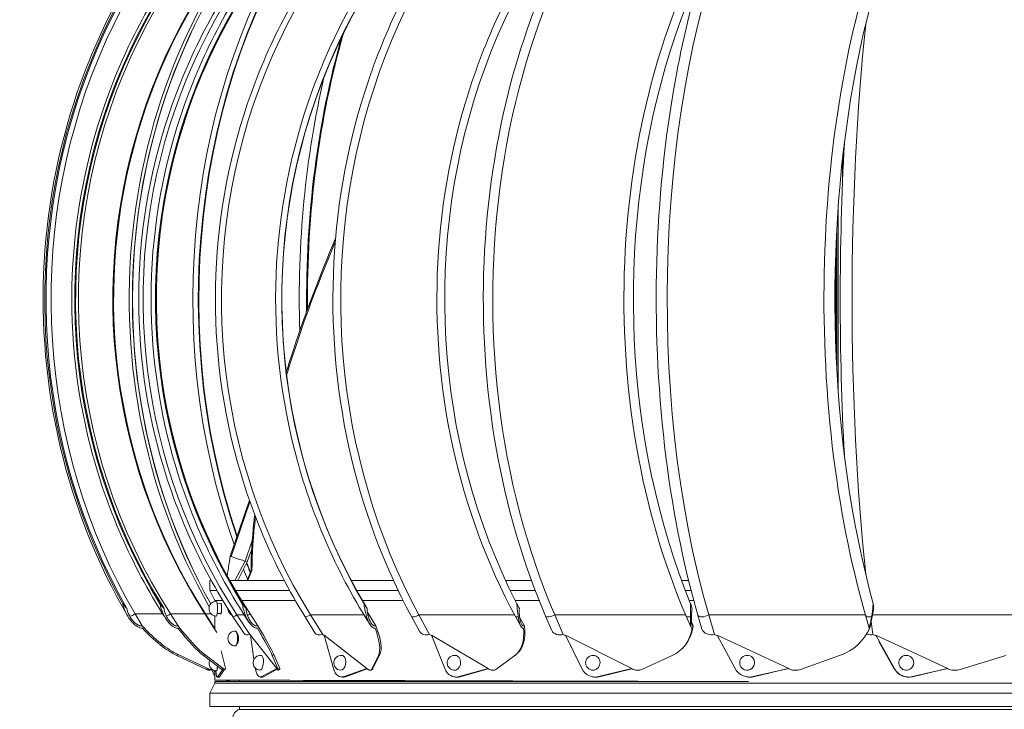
# Model space of a CAD drawing. Header units: millimetres. Extents: x -8040 to 8760, y -10081 to -7111.
# Tile 10 of 21: x 5444 to 5488, y -7702 to -7671. Entities that reach past the tile are written whole.
import ezdxf

# ---------------------------------------------------------------- set-up
doc = ezdxf.new("R2010")
doc.units = ezdxf.units.MM
doc.layers.add('PG_WYPOSAŻENIE', color=1, linetype='Continuous', lineweight=18)

# ---------------------------------------------------------------- blocks, each defined once
blk = doc.blocks.new('Darco')
at = {"extrusion": (0, 1, 0)}
for p, q in [((201.842, -868.638), (201.839, -868.011)), ((201.703, -874.998), (201.703, -869.509)), ((201.665, -870.128), (201.663, -874.349)), ((201.636, -873.748), (201.637, -870.729)), ((201.875, -876.811), (201.874, -876.588)), ((183.381, -880.014), (183.959, -878.319)), ((183.412, -880.024), (183.977, -878.369)), ((183.833, -880.163), (184.045, -879.542)), ((183.897, -880.185), (184.029, -879.798)), ((183.519, -880.744), (183.833, -880.163)), ((183.609, -880.744), (183.897, -880.185)), ((183.833, -880.163), (183.897, -880.185)), ((183.897, -880.185), (183.833, -880.163)), ((183.897, -880.185), (183.833, -880.163)), ((182.81, -880.744), (182.763, -880.744)), ((182.763, -880.744), (182.763, -881.044)), ((185.01, -880.744), (183.368, -880.744)), ((188.302, -880.744), (187.031, -880.744)), ((192.46, -880.744), (191.682, -880.744)), ((197.198, -880.744), (196.989, -880.744)), ((182.979, -881.044), (182.763, -881.044)), ((182.913, -881.344), (182.763, -881.044)), ((185.171, -881.044), (183.54, -881.044)), ((188.444, -881.044), (187.194, -881.044)), ((192.572, -881.044), (191.825, -881.044)), ((197.274, -881.044), (197.102, -881.044)), ((183.157, -881.344), (182.913, -881.344)), ((182.913, -881.375), (182.913, -881.344)), ((182.99, -881.443), (183.104, -881.444)), ((185.34, -881.344), (183.72, -881.344)), ((188.592, -881.344), (187.364, -881.344)), ((192.69, -881.344), (191.974, -881.344)), ((197.353, -881.344), (197.22, -881.344)), ((180.728, -882.112), (180.517, -881.753)), ((181.349, -881.753), (180.517, -881.753)), ((181.809, -882.112), (181.579, -881.753)), ((182.616, -881.753), (181.579, -881.753)), ((182.977, -882.315), (182.616, -881.753)), ((182.809, -881.753), (182.636, -881.753)), ((182.929, -882.21), (182.647, -881.769)), ((182.989, -881.743), (183.104, -881.744)), ((184.212, -882.112), (183.978, -881.753)), ((187.773, -882.112), (187.551, -881.753)), ((181.452, -881.916), (181.407, -881.844)), ((182.913, -881.819), (182.909, -881.81)), ((182.913, -882.185), (182.913, -881.812)), ((183.799, -882.347), (183.472, -881.846)), ((183.803, -881.78), (183.585, -881.78)), ((183.972, -882.374), (183.585, -881.78)), ((183.945, -881.998), (183.845, -881.846)), ((185.933, -882.322), (185.636, -881.842)), ((187.414, -881.78), (185.802, -881.78)), ((186.17, -882.374), (185.802, -881.78)), ((187.591, -882.067), (187.452, -881.842)), ((189.097, -882.291), (188.847, -881.832)), ((191.953, -881.78), (189.069, -881.78)), ((189.392, -882.374), (189.069, -881.78)), ((192.139, -882.123), (191.981, -881.832)), ((192.249, -882.112), (192.106, -881.848)), ((193.075, -882.256), (192.886, -881.816)), ((197.109, -881.78), (193.163, -881.78)), ((193.419, -882.374), (193.163, -881.78)), ((197.274, -882.163), (197.124, -881.816)), ((197.336, -882.112), (197.283, -881.991)), ((197.6, -882.216), (197.478, -881.792)), ((202.529, -881.78), (197.805, -881.78)), ((197.976, -882.374), (197.805, -881.78)), ((202.646, -882.185), (202.533, -881.792)), ((202.754, -882.374), (202.703, -881.973)), ((207.845, -881.78), (202.741, -881.78)), ((183.583, -882.344), (183.602, -882.344)), ((202.686, -882.112), (202.679, -882.089)), ((183.583, -882.644), (183.602, -882.644)), ((183.972, -882.374), (183.992, -882.399)), ((184.097, -883.118), (183.991, -882.395)), ((183.991, -882.395), (184.782, -883.395)), ((186.17, -882.374), (186.213, -882.408)), ((186.493, -883.401), (186.209, -882.395)), ((186.209, -882.395), (187.501, -883.395)), ((189.392, -882.374), (189.456, -882.412)), ((189.849, -883.401), (189.449, -882.395)), ((189.449, -882.395), (191.154, -883.395)), ((193.419, -882.374), (193.499, -882.415)), ((193.98, -883.401), (193.49, -882.395)), ((193.49, -882.395), (195.492, -883.395)), ((197.976, -882.374), (198.068, -882.417)), ((198.603, -883.401), (198.057, -882.395)), ((198.057, -882.395), (200.219, -883.395)), ((202.535, -882.402), (202.516, -882.43)), ((202.754, -882.374), (202.848, -882.417)), ((202.848, -882.417), (202.838, -882.395)), ((203.403, -883.401), (202.838, -882.395)), ((202.838, -882.395), (205.014, -883.395)), ((202.937, -882.588), (203.395, -883.405)), ((183.236, -883.392), (183.112, -882.866)), ((197.024, -882.778), (196.996, -882.805)), ((181.81, -882.979), (181.772, -883.007)), ((182.664, -883.431), (181.772, -883.007)), ((181.81, -882.979), (182.702, -883.404)), ((182.617, -882.979), (182.576, -883.007)), ((183.131, -883.431), (182.576, -883.007)), ((182.617, -882.979), (183.173, -883.404)), ((184.692, -882.979), (184.65, -883.007)), ((184.83, -883.431), (184.65, -883.007)), ((184.692, -882.979), (184.872, -883.404)), ((187.645, -883.431), (187.852, -883.007)), ((187.891, -882.979), (187.684, -883.404)), ((187.891, -882.979), (187.852, -883.007)), ((191.383, -883.431), (191.963, -883.007)), ((192.013, -882.968), (191.978, -882.995)), ((195.791, -883.431), (196.705, -883.007)), ((200.567, -883.431), (201.752, -883.007)), ((205.387, -883.431), (206.763, -883.007)), ((182.664, -883.431), (182.702, -883.404)), ((182.828, -883.42), (182.8, -883.44)), ((182.822, -883.424), (182.913, -883.638)), ((182.913, -883.527), (182.881, -883.451)), ((182.913, -883.747), (182.913, -883.462)), ((182.989, -883.393), (183.004, -883.393)), ((183.148, -883.443), (183.007, -883.645)), ((183.056, -883.649), (183.2, -883.443)), ((183.131, -883.431), (183.173, -883.404)), ((183.228, -883.425), (183.187, -883.452)), ((183.236, -883.397), (183.236, -883.392)), ((184.138, -883.401), (184.137, -883.389)), ((184.782, -883.395), (184.338, -883.645)), ((184.384, -883.649), (184.796, -883.417)), ((184.782, -883.395), (184.784, -883.402)), ((184.784, -883.402), (184.798, -883.42)), ((184.798, -883.42), (184.802, -883.424)), ((184.83, -883.431), (184.872, -883.404)), ((184.877, -883.427), (184.835, -883.454)), ((187.501, -883.395), (186.818, -883.645)), ((186.857, -883.649), (187.509, -883.411)), ((187.501, -883.395), (187.497, -883.402)), ((187.497, -883.402), (187.52, -883.42)), ((187.52, -883.42), (187.527, -883.424)), ((187.671, -883.42), (187.631, -883.447)), ((187.645, -883.431), (187.684, -883.404)), ((191.154, -883.395), (190.279, -883.645)), ((190.308, -883.649), (191.154, -883.408)), ((191.154, -883.395), (191.143, -883.402)), ((191.143, -883.402), (191.174, -883.42)), ((191.174, -883.42), (191.183, -883.424)), ((195.492, -883.395), (194.484, -883.645)), ((194.502, -883.649), (195.484, -883.406)), ((195.492, -883.395), (195.476, -883.402)), ((195.476, -883.402), (195.512, -883.42)), ((195.512, -883.42), (195.523, -883.424)), ((200.219, -883.395), (199.147, -883.645)), ((199.153, -883.649), (200.204, -883.404)), ((200.219, -883.395), (200.198, -883.402)), ((200.198, -883.402), (200.237, -883.42)), ((200.237, -883.42), (200.25, -883.424)), ((203.395, -883.405), (203.403, -883.401)), ((203.943, -883.649), (204.992, -883.403)), ((205.014, -883.395), (203.95, -883.645)), ((205.014, -883.395), (204.989, -883.402)), ((204.989, -883.402), (205.028, -883.42)), ((205.028, -883.42), (205.041, -883.424)), ((182.913, -883.844), (182.763, -884.144)), ((199.006, -883.795), (182.913, -883.795)), ((182.913, -883.844), (182.913, -883.795)), ((219.361, -883.844), (182.913, -883.844)), ((183.038, -883.661), (182.989, -883.657)), ((183.056, -883.649), (183.007, -883.645)), ((183.27, -883.763), (183.212, -883.749)), ((183.27, -883.763), (183.27, -883.749)), ((183.369, -883.763), (183.27, -883.763)), ((183.369, -883.763), (183.369, -883.749)), ((183.658, -883.75), (183.658, -883.795)), ((184.331, -883.661), (184.286, -883.657)), ((184.384, -883.649), (184.338, -883.645)), ((186.767, -883.66), (186.728, -883.656)), ((186.857, -883.649), (186.818, -883.645)), ((190.175, -883.659), (190.145, -883.655)), ((190.308, -883.649), (190.279, -883.645)), ((194.306, -883.652), (194.288, -883.648)), ((194.502, -883.649), (194.484, -883.645)), ((198.763, -883.576), (198.757, -883.572)), ((199.153, -883.649), (199.147, -883.645)), ((203.943, -883.649), (203.95, -883.645)), ((219.51, -884.144), (182.763, -884.144)), ((182.763, -884.144), (182.763, -884.544)), ((219.51, -884.544), (182.763, -884.544)), ((183.658, -884.544), (183.658, -884.632)), ((218.748, -884.632), (183.658, -884.632))]:
    blk.add_line(p, q, dxfattribs=at)
for centre, radius, start, end in [((182.968, -881.593), 0.225, 89.8402, 269.8402), ((183.538, -881.594), 0.225, 180.6691, 244.3812), ((183.538, -882.494), 0.225, 90, 270), ((182.968, -883.243), 0.225, 155.3617, 269.8402), ((184.294, -883.228), 0.225, 85.023, 265.023), ((186.727, -883.228), 0.225, 84.1819, 264.1819), ((190.147, -883.228), 0.225, 82.3812, 262.3812), ((194.32, -883.228), 0.225, 77.8082, 257.8082), ((198.963, -883.228), 0.225, 55.6907, 235.6907), ((203.758, -883.228), 0.225, 299.0901, 119.0901), ((183.758, -884.915), 0.3, 109.4712, 250.5288)]:
    blk.add_arc(centre, radius, start, end)
for centre, major_axis, ratio, start_param, end_param in [((193.561, -872.254), (0, -17.366), 0.897258, 3.264591, 5.291157), ((195.84, -872.254), (0, -17.366), 0.980955, 3.264591, 5.291157), ((198.484, -872.254), (0, -17.366), 0.997801, 3.264591, 5.291157), ((193.416, -872.254), (0, -17.416), 0.897258, 3.326566, 5.268273), ((193.436, -872.254), (0, -17.396), 0.897258, 3.307238, 5.279058), ((195.785, -872.254), (0, -17.396), 0.980955, 3.307238, 5.279058), ((195.776, -872.254), (0, -17.416), 0.980955, 3.326566, 5.268273), ((198.503, -872.254), (0, -17.396), 0.997801, 3.307238, 5.279058), ((198.506, -872.254), (0, -17.416), 0.997801, 3.326566, 5.268273), ((199.604, -872.254), (0, -17.416), 0.946649, 3.383649, 5.291157), ((201.405, -872.254), (0, -17.396), 0.946649, 3.307238, 5.279058), ((201.419, -872.254), (0, -17.416), 0.946649, 3.326566, 5.268273), ((201.185, -872.254), (0, -17.416), 0.830984, 3.383649, 5.291157), ((204.318, -872.254), (0, -17.416), 0.830984, 3.326566, 5.268273), ((207.005, -872.254), (0, -17.416), 0.658689, 3.326566, 5.268273), ((209.297, -872.254), (0, -17.416), 0.441506, 3.326566, 5.268273), ((196.877, -872.254), (0, -17.366), 0.980955, 3.385474, 5.291157), ((198.132, -872.254), (0, -17.416), 0.997801, 3.469844, 5.291157), ((202.767, -872.254), (0, -17.416), 0.658689, 3.687695, 5.291157), ((196.932, -872.254), (0, -17.396), 0.980955, 3.704694, 5.291157), ((196.044, -872.254), (0, -17.396), 0.897258, 3.797287, 5.269338), ((195.919, -872.254), (0, -17.366), 0.897258, 3.871548, 5.276331), ((195.508, -872.254), (0, -17.396), 0.752415, 3.926771, 5.137163), ((195.539, -872.254), (0, -17.416), 0.752415, 3.92504, 5.135378), ((204.242, -872.254), (0, -17.416), 0.441506, 3.960699, 5.291157), ((195.321, -872.254), (0, -17.366), 0.752415, 3.977933, 5.152914), ((205.51, -872.254), (0, -17.416), 0.194234, 4.215778, 5.209), ((196.065, -872.254), (0, -17.416), 0.897258, 4.232601, 5.192177), ((195.398, -872.254), (0, -17.416), 0.556296, 4.23159, 4.72969), ((195.36, -872.254), (0, -17.396), 0.556296, 4.239174, 4.733834), ((195.124, -872.254), (0, -17.366), 0.556296, 4.314733, 4.767526), ((205.151, -872.254), (0, -17.416), 0.194234, 4.438441, 4.986337), ((183.475, -880.047), (0.0946, -0.0323), 0.011855, 2.909685, 3.166509), ((183.475, -880.047), (0.0946, -0.0323), 0.011855, 2.909685, 3.166509), ((183.475, -880.047), (0.0946, -0.0323), 0.011855, 2.466297, 2.803748), ((183.475, -880.047), (0.0946, -0.0323), 0.011855, 2.466297, 2.803748), ((195.508, -872.254), (0, -17.396), 0.752415, 5.188526, 5.206386), ((195.539, -872.254), (0, -17.416), 0.752415, 5.186985, 5.204702), ((195.321, -872.254), (0, -17.366), 0.752415, 5.200999, 5.220493), ((201.203, -880.445), (-18.1, -0.03), 0.006006, 5.960877, 5.965381), ((182.968, -881.593), (-0.001, -0.225), 0.130266, 0, 3.109972), ((182.968, -881.593), (-0.001, -0.225), 0.130266, 3.109972, 3.141593), ((180.475, -881.736), (-0.129, -0.076), 0.241501, 0.060944, 1.76018), ((181.575, -881.736), (0.126, 0.081), 0.106245, 3.41708, 4.675295), ((182.669, -881.736), (0.126, 0.081), 0.106245, 4.346767, 4.465136), ((184.013, -881.736), (0.126, 0.082), 0.036251, 1.8277, 2.605411), ((201.313, -872.254), (0, -17.366), 0.946649, 5.287154, 5.291157), ((187.622, -881.736), (0.128, 0.079), 0.176277, 2.049779, 2.281641), ((181.575, -881.736), (0.168, 0.108), 0.106245, 2.963066, 3.141593), ((183.639, -881.736), (0.168, 0.109), 0.036251, 3.141593, 4.356418), ((184.013, -881.736), (0.168, 0.109), 0.036251, 3.141593, 3.539929), ((185.807, -881.736), (0.17, 0.105), 0.176277, 3.141593, 4.578497), ((187.622, -881.736), (0.17, 0.105), 0.176277, 3.141593, 3.762008), ((189.023, -881.736), (0.176, 0.095), 0.30429, 3.141593, 4.811676), ((192.157, -881.736), (0.176, 0.095), 0.30429, 3.141593, 3.995187), ((193.069, -881.736), (0.184, 0.079), 0.411566, 3.141593, 5.063912), ((197.308, -881.736), (0.184, 0.079), 0.411566, 3.141593, 4.247423), ((197.67, -881.736), (0.192, 0.055), 0.490794, 3.141593, 5.340275), ((202.725, -881.736), (0.192, 0.055), 0.490794, 3.141593, 4.523786), ((181.014, -881.003), (1.472, -2.021), 0.369601, 5.008268, 5.685397), ((180.976, -881.03), (1.472, -2.021), 0.369601, 5.035108, 5.685397), ((181.469, -881.03), (1.386, -2.081), 0.162601, 5.190144, 5.840433), ((181.51, -881.003), (1.386, -2.081), 0.162601, 5.163304, 5.840433), ((182.994, -882.243), (-0.117, -0.096), 0.449916, 4.907084, 5.025453), ((183.538, -882.494), (0, -0.225), 0.268487, 0, 3.141593), ((183.97, -882.243), (-0.173, -0.101), 0.605975, 0.030406, 1.24523), ((183.307, -881.03), (1.37, -2.091), 0.05548, 0.29855, 0.948839), ((183.349, -881.003), (1.37, -2.091), 0.05548, 0.29855, 0.975679), ((186.12, -882.243), (-0.198, -0.052), 0.685576, 0.20532, 1.642225), ((186.364, -881.03), (1.42, -2.057), 0.269781, 0.150762, 0.801052), ((186.404, -881.003), (1.42, -2.057), 0.269781, 0.150762, 0.827892), ((189.298, -882.243), (-0.214, 0.004), 0.677654, 0.365442, 2.035526), ((190.433, -881.03), (1.545, -1.965), 0.465696, 6.267035, 6.917324), ((190.468, -881.003), (1.545, -1.965), 0.465696, 0, 0.660979), ((193.287, -882.243), (-0.219, 0.047), 0.627264, 0.420363, 2.342682), ((195.236, -881.03), (1.761, -1.775), 0.629874, 6.059577, 6.709866), ((195.263, -881.003), (1.761, -1.775), 0.629874, 0, 0.453521), ((197.816, -882.243), (-0.215, 0.08), 0.564052, 0.395301, 2.593983), ((200.445, -881.03), (2.071, -1.4), 0.751128, 5.779834, 6.430124), ((200.463, -881.003), (2.071, -1.4), 0.751128, 0, 0.173778), ((202.576, -882.243), (-0.204, 0.105), 0.48954, 1.753281, 2.822569), ((184.294, -883.228), (-0.02, -0.224), 0.393764, 0, 2.745786), ((184.294, -883.228), (-0.02, -0.224), 0.393764, 2.745786, 3.141593), ((186.727, -883.228), (-0.023, -0.224), 0.617359, 0, 2.774332), ((186.727, -883.228), (-0.023, -0.224), 0.617359, 2.774332, 3.141593), ((190.147, -883.228), (-0.03, -0.223), 0.798883, 0, 2.817966), ((190.147, -883.228), (-0.03, -0.223), 0.798883, 2.817966, 3.141593), ((194.32, -883.228), (-0.048, -0.22), 0.925963, 0, 2.908964), ((194.32, -883.228), (-0.048, -0.22), 0.925963, 2.908964, 3.141593), ((198.963, -883.228), (-0.127, -0.186), 0.989941, 0, 3.141593), ((203.758, -883.228), (0.109, -0.197), 0.986456, 3.141593, 6.283185), ((182.505, -883.036), (0.294, -0.404), 0.369601, 5.685397, 6.283185), ((182.543, -883.009), (0.294, -0.404), 0.369601, 5.685397, 6.218875), ((183.029, -883.159), (0.04, 0.498), 0.143334, 2.24977, 3.381054), ((182.968, -883.243), (-0.001, -0.225), 0.130266, 0, 1.192221), ((182.91, -883.036), (0.277, -0.416), 0.162601, 5.840433, 6.283185), ((182.951, -883.009), (0.277, -0.416), 0.162601, 5.840433, 6.559271), ((184.329, -883.159), (0.043, 0.498), 0.393764, 2.111352, 3.403744), ((184.561, -883.036), (0.274, -0.418), 0.05548, 5.862898, 6.581735), ((184.603, -883.009), (0.274, -0.418), 0.05548, 0, 0.29855), ((186.779, -883.159), (0.051, 0.497), 0.617359, 2.139898, 3.43229), ((187.347, -883.036), (0.284, -0.411), 0.269781, 5.71511, 6.433947), ((187.387, -883.009), (0.284, -0.411), 0.269781, 0, 0.150762), ((190.211, -883.159), (0.066, 0.496), 0.798883, 2.183532, 3.475924), ((191.077, -883.036), (0.309, -0.393), 0.465696, 5.548197, 6.267035), ((194.393, -883.159), (0.106, 0.489), 0.925963, 2.27453, 3.566922), ((195.497, -883.036), (0.352, -0.355), 0.629874, 5.340739, 6.059577), ((199.039, -883.159), (0.282, 0.413), 0.989941, 2.671187, 3.963579), ((200.306, -883.036), (0.414, -0.28), 0.751128, 5.060997, 5.779834), ((203.825, -883.163), (-0.243, 0.437), 0.986456, 1.575129, 2.867521), ((203.833, -883.159), (-0.243, 0.437), 0.986456, 1.575129, 2.867521), ((205.176, -883.036), (0.479, -0.142), 0.821194, 4.675732, 5.394569), ((201.203, -883.795), (-18.29, 0.048), 0.00032, 0.000001, 1.450369), ((183.078, -883.163), (0.04, 0.498), 0.143334, 3.141593, 3.381054), ((184.375, -883.163), (0.043, 0.498), 0.393764, 3.141593, 3.403744), ((186.818, -883.163), (0.051, 0.497), 0.617359, 3.141593, 3.43229), ((190.241, -883.163), (0.066, 0.496), 0.798883, 3.141593, 3.475924), ((194.412, -883.163), (0.106, 0.489), 0.925963, 3.141593, 3.566922), ((199.045, -883.163), (-0.282, -0.413), 0.989941, 0, 0.821986)]:
    blk.add_ellipse(centre, major_axis=major_axis, ratio=ratio, start_param=start_param, end_param=end_param)
for points, knots in [([(180.291, -881.818), (179.374, -880.249), (178.685, -878.516), (177.831, -874.896), (177.667, -873.009), (177.88, -869.273), (178.258, -867.424), (179.517, -863.952), (180.399, -862.33), (182.576, -859.476), (183.872, -858.245), (186.745, -856.3), (188.321, -855.586), (190.381, -855.058), (190.806, -854.969), (191.233, -854.9)], [4.134981, 4.134981, 4.134981, 4.134981, 4.455352, 4.455352, 4.775941, 4.775941, 5.096576, 5.096576, 5.417101, 5.417101, 5.737329, 5.737329, 6.057066, 6.057066, 6.139218, 6.139218, 6.139218, 6.139218]), ([(181.407, -881.844), (180.403, -880.278), (179.647, -878.547), (178.708, -874.931), (178.525, -873.045), (178.751, -869.311), (179.159, -867.462), (180.526, -863.989), (181.484, -862.366), (183.853, -859.508), (185.264, -858.274), (188.395, -856.321), (190.114, -855.602), (192.384, -855.062), (192.871, -854.969), (193.361, -854.897)], [4.133621, 4.133621, 4.133621, 4.133621, 4.453679, 4.453679, 4.773797, 4.773797, 5.093931, 5.093931, 5.414031, 5.414031, 5.734057, 5.734057, 6.053997, 6.053997, 6.140319, 6.140319, 6.140319, 6.140319]), ([(183.845, -881.846), (182.824, -880.28), (182.056, -878.549), (181.101, -874.933), (180.914, -873.047), (181.143, -869.313), (181.558, -867.465), (182.947, -863.993), (183.92, -862.369), (186.329, -859.511), (187.763, -858.277), (190.946, -856.323), (192.695, -855.603), (195.01, -855.061), (195.513, -854.967), (196.019, -854.894)], [4.133621, 4.133621, 4.133621, 4.133621, 4.453627, 4.453627, 4.773641, 4.773641, 5.093657, 5.093657, 5.413669, 5.413669, 5.733671, 5.733671, 6.053664, 6.053664, 6.141298, 6.141298, 6.141298, 6.141298]), ([(187.452, -881.842), (186.483, -880.275), (185.754, -878.544), (184.848, -874.926), (184.672, -873.04), (184.89, -869.305), (185.285, -867.456), (186.606, -863.982), (187.532, -862.359), (189.822, -859.501), (191.185, -858.268), (194.209, -856.316), (195.869, -855.598), (198.068, -855.058), (198.546, -854.964), (199.026, -854.892)], [4.133621, 4.133621, 4.133621, 4.133621, 4.453796, 4.453796, 4.774117, 4.774117, 5.094473, 5.094473, 5.41475, 5.41475, 5.734844, 5.734844, 6.054687, 6.054687, 6.142297, 6.142297, 6.142297, 6.142297]), ([(191.981, -881.832), (191.129, -880.263), (190.489, -878.531), (189.695, -874.911), (189.542, -873.024), (189.737, -869.287), (190.086, -867.437), (191.251, -863.963), (192.068, -862.339), (194.086, -859.482), (195.287, -858.249), (197.952, -856.302), (199.414, -855.587), (201.345, -855.053), (201.76, -854.96), (202.177, -854.89)], [4.133621, 4.133621, 4.133621, 4.133621, 4.454288, 4.454288, 4.775186, 4.775186, 5.096124, 5.096124, 5.416963, 5.416963, 5.737446, 5.737446, 6.057133, 6.057133, 6.14347, 6.14347, 6.14347, 6.14347]), ([(197.124, -881.816), (196.448, -880.245), (195.941, -878.51), (195.313, -874.888), (195.193, -873.002), (195.351, -869.267), (195.629, -867.419), (196.557, -863.947), (197.207, -862.324), (198.815, -859.467), (199.772, -858.234), (201.9, -856.287), (203.069, -855.572), (204.607, -855.045), (204.929, -854.956), (205.254, -854.887)], [4.133621, 4.133621, 4.133621, 4.133621, 4.455117, 4.455117, 4.776532, 4.776532, 5.097905, 5.097905, 5.419365, 5.419365, 5.740798, 5.740798, 6.061079, 6.061079, 6.145097, 6.145097, 6.145097, 6.145097]), ([(202.533, -881.792), (202.08, -880.222), (201.74, -878.488), (201.321, -874.871), (201.241, -872.989), (201.348, -869.263), (201.534, -867.42), (202.156, -863.957), (202.591, -862.338), (203.67, -859.483), (204.313, -858.248), (205.754, -856.29), (206.552, -855.567), (207.607, -855.039), (207.823, -854.952), (208.041, -854.885)], [4.133621, 4.133621, 4.133621, 4.133621, 4.455737, 4.455737, 4.777191, 4.777191, 5.09851, 5.09851, 5.420157, 5.420157, 5.742716, 5.742716, 6.066074, 6.066074, 6.147932, 6.147932, 6.147932, 6.147932]), ([(183.472, -881.846), (182.451, -880.28), (181.682, -878.549), (180.727, -874.933), (180.541, -873.047), (180.769, -869.313), (181.184, -867.465), (182.573, -863.993), (183.547, -862.369), (185.956, -859.511), (187.39, -858.277), (190.477, -856.382), (192.111, -855.691), (193.81, -855.258)], [4.133621, 4.133621, 4.133621, 4.133621, 4.453627, 4.453627, 4.773641, 4.773641, 5.093657, 5.093657, 5.413669, 5.413669, 5.733671, 5.733671, 6.034316, 6.034316, 6.034316, 6.034316]), ([(185.636, -881.842), (184.667, -880.275), (183.938, -878.544), (183.032, -874.926), (182.856, -873.04), (183.075, -869.305), (183.47, -867.456), (184.791, -863.982), (185.717, -862.359), (188.006, -859.501), (189.369, -858.268), (192.294, -856.38), (193.836, -855.694), (195.44, -855.262)], [4.133621, 4.133621, 4.133621, 4.133621, 4.453796, 4.453796, 4.774117, 4.774117, 5.094473, 5.094473, 5.41475, 5.41475, 5.734844, 5.734844, 6.033642, 6.033642, 6.033642, 6.033642]), ([(188.847, -881.832), (187.996, -880.263), (187.356, -878.531), (186.561, -874.911), (186.408, -873.024), (186.603, -869.287), (186.952, -867.437), (188.118, -863.963), (188.934, -862.339), (190.952, -859.482), (192.153, -858.249), (194.253, -856.715), (195.061, -856.241), (195.9, -855.859)], [4.133621, 4.133621, 4.133621, 4.133621, 4.454288, 4.454288, 4.775186, 4.775186, 5.096124, 5.096124, 5.416963, 5.416963, 5.737446, 5.737446, 5.921309, 5.921309, 5.921309, 5.921309]), ([(192.886, -881.816), (192.21, -880.245), (191.702, -878.51), (191.075, -874.888), (190.954, -873.002), (191.112, -869.267), (191.391, -867.419), (192.319, -863.947), (192.968, -862.324), (194.239, -860.065), (194.758, -859.3), (195.321, -858.614)], [4.133621, 4.133621, 4.133621, 4.133621, 4.455117, 4.455117, 4.776532, 4.776532, 5.097905, 5.097905, 5.419365, 5.419365, 5.606207, 5.606207, 5.606207, 5.606207]), ([(197.478, -881.792), (197.025, -880.222), (196.685, -878.488), (196.266, -874.871), (196.186, -872.989), (196.293, -869.263), (196.48, -867.42), (197.009, -864.473), (197.288, -863.312), (197.622, -862.235)], [4.133621, 4.133621, 4.133621, 4.133621, 4.455737, 4.455737, 4.777191, 4.777191, 5.09851, 5.09851, 5.324388, 5.324388, 5.324388, 5.324388]), ([(186.556, -870.43), (186.074, -871.557), (185.65, -872.673), (185.216, -873.994), (185.141, -874.23), (185.07, -874.463)], [37.869406, 37.869406, 37.869406, 37.869406, 41.665895, 41.665895, 42.498692, 42.498692, 42.498692, 42.498692]), ([(185.08, -874.545), (185.366, -873.601), (185.708, -872.623), (186.244, -871.265), (186.392, -870.902), (186.547, -870.539)], [15.011186, 15.011186, 15.011186, 15.011186, 18.419874, 18.419874, 19.652024, 19.652024, 19.652024, 19.652024]), ([(184.121, -878.764), (184.112, -878.838), (184.104, -878.912), (184.04, -879.5), (184.011, -879.986), (184.009, -880.44)], [48.030266, 48.030266, 48.030266, 48.030266, 48.347283, 48.347283, 50.575277, 50.575277, 50.575277, 50.575277]), ([(183.291, -880.604), (183.299, -880.546), (183.308, -880.488), (183.338, -880.292), (183.36, -880.153), (183.381, -880.014)], [8.755486, 8.755486, 8.755486, 8.755486, 10.510679, 10.510679, 14.72082, 14.72082, 14.72082, 14.72082]), ([(183.381, -880.014), (183.381, -880.014), (183.384, -880.015), (183.399, -880.02), (183.496, -880.052), (183.637, -880.098), (183.777, -880.144), (183.833, -880.163)], [0.4898491, 0.4898491, 0.4898491, 0.4898491, 0.5104228, 0.5521139, 0.5521139, 0.8208456, 1, 1, 1, 1]), ([(180.304, -881.839), (180.287, -881.811), (180.27, -881.782), (180.199, -881.644), (180.163, -881.539), (180.145, -881.458), (180.143, -881.451), (180.142, -881.444)], [-1.7988048, -1.7988048, -1.7988048, -1.7988048, -1.6639224, -1.6639224, -1.1874308, -1.1874308, -1.1471192, -1.1471192, -1.1471192, -1.1471192]), ([(181.407, -881.839), (181.392, -881.811), (181.377, -881.782), (181.314, -881.644), (181.282, -881.539), (181.266, -881.458), (181.265, -881.451), (181.264, -881.444)], [-1.7988048, -1.7988048, -1.7988048, -1.7988048, -1.6639224, -1.6639224, -1.1874308, -1.1874308, -1.1471192, -1.1471192, -1.1471192, -1.1471192]), ([(183.088, -881.444), (183.089, -881.441), (183.09, -881.439), (183.093, -881.435), (183.095, -881.434), (183.097, -881.434), (183.099, -881.435), (183.102, -881.439), (183.103, -881.442), (183.106, -881.45), (183.107, -881.455), (183.11, -881.467), (183.111, -881.474), (183.113, -881.488), (183.114, -881.496), (183.116, -881.513), (183.117, -881.523), (183.118, -881.543), (183.118, -881.553), (183.119, -881.574), (183.119, -881.584), (183.119, -881.604), (183.119, -881.614), (183.118, -881.635), (183.118, -881.645), (183.117, -881.665), (183.116, -881.675), (183.114, -881.692), (183.113, -881.7), (183.111, -881.714), (183.11, -881.721), (183.107, -881.733), (183.106, -881.738), (183.103, -881.746), (183.102, -881.749), (183.099, -881.753), (183.097, -881.754), (183.095, -881.754), (183.093, -881.753), (183.09, -881.749), (183.089, -881.747), (183.088, -881.744)], [1.872453, 1.872453, 1.872453, 1.872453, 2.109457, 2.109457, 2.410808, 2.410808, 2.712159, 2.712159, 3.01351, 3.01351, 3.314861, 3.314861, 3.616212, 3.616212, 3.917563, 3.917563, 4.218914, 4.218914, 4.520265, 4.520265, 4.821616, 4.821616, 5.122967, 5.122967, 5.424318, 5.424318, 5.725669, 5.725669, 6.02702, 6.02702, 6.328371, 6.328371, 6.629722, 6.629722, 6.931073, 6.931073, 7.232424, 7.232424, 7.533775, 7.533775, 7.787004, 7.787004, 7.787004, 7.787004]), ([(183.86, -881.839), (183.847, -881.811), (183.836, -881.782), (183.784, -881.644), (183.758, -881.539), (183.746, -881.458), (183.745, -881.451), (183.744, -881.444)], [-1.7988048, -1.7988048, -1.7988048, -1.7988048, -1.6639224, -1.6639224, -1.1874308, -1.1874308, -1.1471192, -1.1471192, -1.1471192, -1.1471192]), ([(187.494, -881.839), (187.486, -881.811), (187.477, -881.782), (187.441, -881.644), (187.423, -881.539), (187.416, -881.458), (187.415, -881.451), (187.415, -881.444)], [-1.7988048, -1.7988048, -1.7988048, -1.7988048, -1.6639224, -1.6639224, -1.1874308, -1.1874308, -1.1471192, -1.1471192, -1.1471192, -1.1471192]), ([(192.063, -881.839), (192.059, -881.811), (192.054, -881.782), (192.036, -881.644), (192.027, -881.539), (192.025, -881.458), (192.025, -881.451), (192.025, -881.444)], [-1.7988048, -1.7988048, -1.7988048, -1.7988048, -1.6639224, -1.6639224, -1.1874308, -1.1874308, -1.1471192, -1.1471192, -1.1471192, -1.1471192]), ([(197.255, -881.839), (197.255, -881.811), (197.255, -881.782), (197.256, -881.644), (197.257, -881.539), (197.26, -881.458), (197.26, -881.451), (197.261, -881.444)], [-1.7988048, -1.7988048, -1.7988048, -1.7988048, -1.6639224, -1.6639224, -1.1874308, -1.1874308, -1.1471192, -1.1471192, -1.1471192, -1.1471192]), ([(202.715, -881.839), (202.72, -881.811), (202.725, -881.782), (202.745, -881.644), (202.755, -881.539), (202.764, -881.458), (202.764, -881.451), (202.765, -881.444)], [-1.7988048, -1.7988048, -1.7988048, -1.7988048, -1.6639224, -1.6639224, -1.1874308, -1.1874308, -1.1471192, -1.1471192, -1.1471192, -1.1471192]), ([(180.267, -881.592), (180.272, -881.642), (180.295, -881.711), (180.335, -881.792), (180.34, -881.801), (180.345, -881.81)], [-1.3181045, -1.3181045, -1.3181045, -1.3181045, -1.1361543, -1.1361543, -1.1130942, -1.1130942, -1.1130942, -1.1130942]), ([(181.387, -881.592), (181.389, -881.642), (181.408, -881.711), (181.444, -881.792), (181.448, -881.801), (181.452, -881.81)], [-1.3181045, -1.3181045, -1.3181045, -1.3181045, -1.1361543, -1.1361543, -1.1130942, -1.1130942, -1.1130942, -1.1130942]), ([(183.858, -881.592), (183.857, -881.642), (183.871, -881.711), (183.899, -881.792), (183.902, -881.801), (183.905, -881.81)], [-1.3181045, -1.3181045, -1.3181045, -1.3181045, -1.1361543, -1.1361543, -1.1130942, -1.1130942, -1.1130942, -1.1130942]), ([(187.511, -881.592), (187.507, -881.642), (187.515, -881.711), (187.533, -881.792), (187.535, -881.801), (187.537, -881.81)], [-1.3181045, -1.3181045, -1.3181045, -1.3181045, -1.1361543, -1.1361543, -1.1130942, -1.1130942, -1.1130942, -1.1130942]), ([(192.097, -881.592), (192.09, -881.642), (192.091, -881.711), (192.099, -881.792), (192.1, -881.801), (192.101, -881.81)], [-1.3181045, -1.3181045, -1.3181045, -1.3181045, -1.1361543, -1.1361543, -1.1130942, -1.1130942, -1.1130942, -1.1130942]), ([(197.303, -881.592), (197.294, -881.642), (197.289, -881.711), (197.285, -881.792), (197.285, -881.801), (197.285, -881.81)], [-1.3181045, -1.3181045, -1.3181045, -1.3181045, -1.1361543, -1.1361543, -1.1130942, -1.1130942, -1.1130942, -1.1130942]), ([(202.776, -881.592), (202.765, -881.642), (202.753, -881.711), (202.739, -881.792), (202.737, -881.801), (202.736, -881.81)], [-1.3181045, -1.3181045, -1.3181045, -1.3181045, -1.1361543, -1.1361543, -1.1130942, -1.1130942, -1.1130942, -1.1130942]), ([(180.734, -882.187), (180.702, -882.187), (180.667, -882.178), (180.548, -882.13), (180.464, -882.052), (180.368, -881.937), (180.335, -881.89), (180.304, -881.839)], [0.0831173, 0.0831173, 0.0831173, 0.0831173, 0.1770313, 0.1770313, 0.4676164, 0.4676164, 0.6311726, 0.6311726, 0.6311726, 0.6311726]), ([(180.345, -881.81), (180.373, -881.861), (180.406, -881.91), (180.467, -881.983), (180.499, -882.016), (180.57, -882.072), (180.608, -882.096), (180.666, -882.113), (180.686, -882.117), (180.713, -882.116), (180.721, -882.114), (180.728, -882.112)], [1.1184038, 1.1184038, 1.1184038, 1.1184038, 1.2820022, 1.2820022, 1.4092094, 1.4092094, 1.5364166, 1.5364166, 1.5910507, 1.5910507, 1.6150046, 1.6150046, 1.6150046, 1.6150046]), ([(181.806, -882.187), (181.774, -882.187), (181.74, -882.178), (181.627, -882.13), (181.551, -882.052), (181.465, -881.937), (181.435, -881.89), (181.407, -881.839)], [0.0831173, 0.0831173, 0.0831173, 0.0831173, 0.1770313, 0.1770313, 0.4676164, 0.4676164, 0.6311726, 0.6311726, 0.6311726, 0.6311726]), ([(181.452, -881.81), (181.477, -881.861), (181.506, -881.91), (181.561, -881.983), (181.59, -882.016), (181.655, -882.072), (181.691, -882.096), (181.747, -882.113), (181.767, -882.117), (181.794, -882.116), (181.802, -882.114), (181.809, -882.112)], [1.1184038, 1.1184038, 1.1184038, 1.1184038, 1.2820022, 1.2820022, 1.4092094, 1.4092094, 1.5364166, 1.5364166, 1.5910507, 1.5910507, 1.6150046, 1.6150046, 1.6150046, 1.6150046]), ([(184.199, -882.187), (184.17, -882.187), (184.139, -882.178), (184.04, -882.13), (183.978, -882.052), (183.907, -881.937), (183.882, -881.89), (183.86, -881.839)], [0.0831173, 0.0831173, 0.0831173, 0.0831173, 0.1770313, 0.1770313, 0.4676164, 0.4676164, 0.6311726, 0.6311726, 0.6311726, 0.6311726]), ([(183.905, -881.81), (183.925, -881.861), (183.949, -881.91), (183.994, -881.983), (184.018, -882.016), (184.073, -882.072), (184.104, -882.096), (184.154, -882.113), (184.172, -882.117), (184.197, -882.116), (184.205, -882.114), (184.212, -882.112)], [1.1184038, 1.1184038, 1.1184038, 1.1184038, 1.2820022, 1.2820022, 1.4092094, 1.4092094, 1.5364166, 1.5364166, 1.5910507, 1.5910507, 1.6150046, 1.6150046, 1.6150046, 1.6150046]), ([(187.751, -882.187), (187.726, -882.187), (187.701, -882.178), (187.623, -882.13), (187.578, -882.052), (187.527, -881.937), (187.51, -881.89), (187.494, -881.839)], [0.0831173, 0.0831173, 0.0831173, 0.0831173, 0.1770313, 0.1770313, 0.4676164, 0.4676164, 0.6311726, 0.6311726, 0.6311726, 0.6311726]), ([(187.537, -881.81), (187.551, -881.861), (187.567, -881.91), (187.599, -881.983), (187.617, -882.016), (187.658, -882.072), (187.682, -882.096), (187.723, -882.113), (187.738, -882.117), (187.76, -882.116), (187.767, -882.114), (187.773, -882.112)], [1.1184038, 1.1184038, 1.1184038, 1.1184038, 1.2820022, 1.2820022, 1.4092094, 1.4092094, 1.5364166, 1.5364166, 1.5910507, 1.5910507, 1.6150046, 1.6150046, 1.6150046, 1.6150046]), ([(192.22, -882.187), (192.201, -882.187), (192.184, -882.178), (192.131, -882.13), (192.107, -882.052), (192.08, -881.937), (192.071, -881.89), (192.063, -881.839)], [0.0831173, 0.0831173, 0.0831173, 0.0831173, 0.1770313, 0.1770313, 0.4676164, 0.4676164, 0.6311726, 0.6311726, 0.6311726, 0.6311726]), ([(192.101, -881.81), (192.107, -881.861), (192.115, -881.91), (192.132, -881.983), (192.142, -882.016), (192.167, -882.072), (192.182, -882.096), (192.211, -882.113), (192.222, -882.117), (192.238, -882.116), (192.244, -882.114), (192.249, -882.112)], [1.1184038, 1.1184038, 1.1184038, 1.1184038, 1.2820022, 1.2820022, 1.4092094, 1.4092094, 1.5364166, 1.5364166, 1.5910507, 1.5910507, 1.6150046, 1.6150046, 1.6150046, 1.6150046]), ([(197.301, -882.187), (197.289, -882.187), (197.281, -882.178), (197.258, -882.13), (197.256, -882.052), (197.254, -881.937), (197.255, -881.89), (197.255, -881.839)], [0.0831173, 0.0831173, 0.0831173, 0.0831173, 0.1770313, 0.1770313, 0.4676164, 0.4676164, 0.6311726, 0.6311726, 0.6311726, 0.6311726]), ([(197.285, -881.81), (197.283, -881.861), (197.282, -881.91), (197.283, -881.983), (197.284, -882.016), (197.291, -882.072), (197.296, -882.096), (197.311, -882.113), (197.317, -882.117), (197.328, -882.116), (197.332, -882.114), (197.336, -882.112)], [1.1184038, 1.1184038, 1.1184038, 1.1184038, 1.2820022, 1.2820022, 1.4092094, 1.4092094, 1.5364166, 1.5364166, 1.5910507, 1.5910507, 1.6150046, 1.6150046, 1.6150046, 1.6150046]), ([(202.648, -882.187), (202.645, -882.187), (202.645, -882.178), (202.653, -882.13), (202.674, -882.052), (202.698, -881.937), (202.707, -881.89), (202.715, -881.839)], [0.0831173, 0.0831173, 0.0831173, 0.0831173, 0.1770313, 0.1770313, 0.4676164, 0.4676164, 0.6311726, 0.6311726, 0.6311726, 0.6311726]), ([(202.736, -881.81), (202.726, -881.861), (202.716, -881.91), (202.701, -881.983), (202.694, -882.016), (202.682, -882.072), (202.677, -882.096), (202.677, -882.113), (202.678, -882.117), (202.682, -882.116), (202.684, -882.114), (202.686, -882.112)], [1.1184038, 1.1184038, 1.1184038, 1.1184038, 1.2820022, 1.2820022, 1.4092094, 1.4092094, 1.5364166, 1.5364166, 1.5910507, 1.5910507, 1.6150046, 1.6150046, 1.6150046, 1.6150046]), ([(183.581, -882.336), (183.583, -882.335), (183.585, -882.334), (183.593, -882.334), (183.598, -882.338), (183.609, -882.354), (183.614, -882.367), (183.622, -882.395), (183.625, -882.413), (183.63, -882.452), (183.631, -882.474), (183.631, -882.494)], [0.698764, 0.698764, 0.698764, 0.698764, 0.7232424, 0.7232424, 0.7835126, 0.7835126, 0.8437828, 0.8437828, 0.904053, 0.904053, 0.9643232, 0.9643232, 0.9643232, 0.9643232]), ([(183.631, -882.494), (183.631, -882.514), (183.63, -882.535), (183.625, -882.575), (183.622, -882.593), (183.614, -882.621), (183.609, -882.634), (183.598, -882.65), (183.593, -882.654), (183.585, -882.654), (183.583, -882.653), (183.581, -882.652)], [0, 0, 0, 0, 0.0602702, 0.0602702, 0.1205404, 0.1205404, 0.1808106, 0.1808106, 0.2410808, 0.2410808, 0.2655592, 0.2655592, 0.2655592, 0.2655592])]:
    blk.add_open_spline(points, degree=3, knots=knots)
for points in [[(184.035, -880.439), (184.039, -879.937), (184.075, -879.396), (184.143, -878.823)], [(183.889, -880.744), (183.928, -880.644), (183.968, -880.542), (184.009, -880.44)], [(184.035, -880.439), (183.993, -880.542), (183.953, -880.644), (183.914, -880.744)], [(180.142, -881.444), (180.182, -881.495), (180.223, -881.544), (180.267, -881.592)], [(181.264, -881.444), (181.304, -881.495), (181.345, -881.544), (181.387, -881.592)], [(183.744, -881.444), (183.782, -881.495), (183.819, -881.544), (183.858, -881.592)], [(187.415, -881.444), (187.447, -881.495), (187.479, -881.544), (187.511, -881.592)], [(192.025, -881.444), (192.05, -881.495), (192.074, -881.544), (192.097, -881.592)], [(197.261, -881.444), (197.276, -881.495), (197.29, -881.544), (197.303, -881.592)], [(202.765, -881.444), (202.77, -881.495), (202.774, -881.544), (202.776, -881.592)]]:
    blk.add_open_spline(points, degree=3)

msp = doc.modelspace()

# ---------------------------------------------------------------- block references
at = {"layer": 'PG_WYPOSAŻENIE', "color": 18, "true_color": 0x000000, "xscale": 1.5, "yscale": 1.5, "zscale": 1.5}
msp.add_blockref('Darco', (5178.028, -6375.405), dxfattribs=at)

doc.saveas('drawing.dxf')
